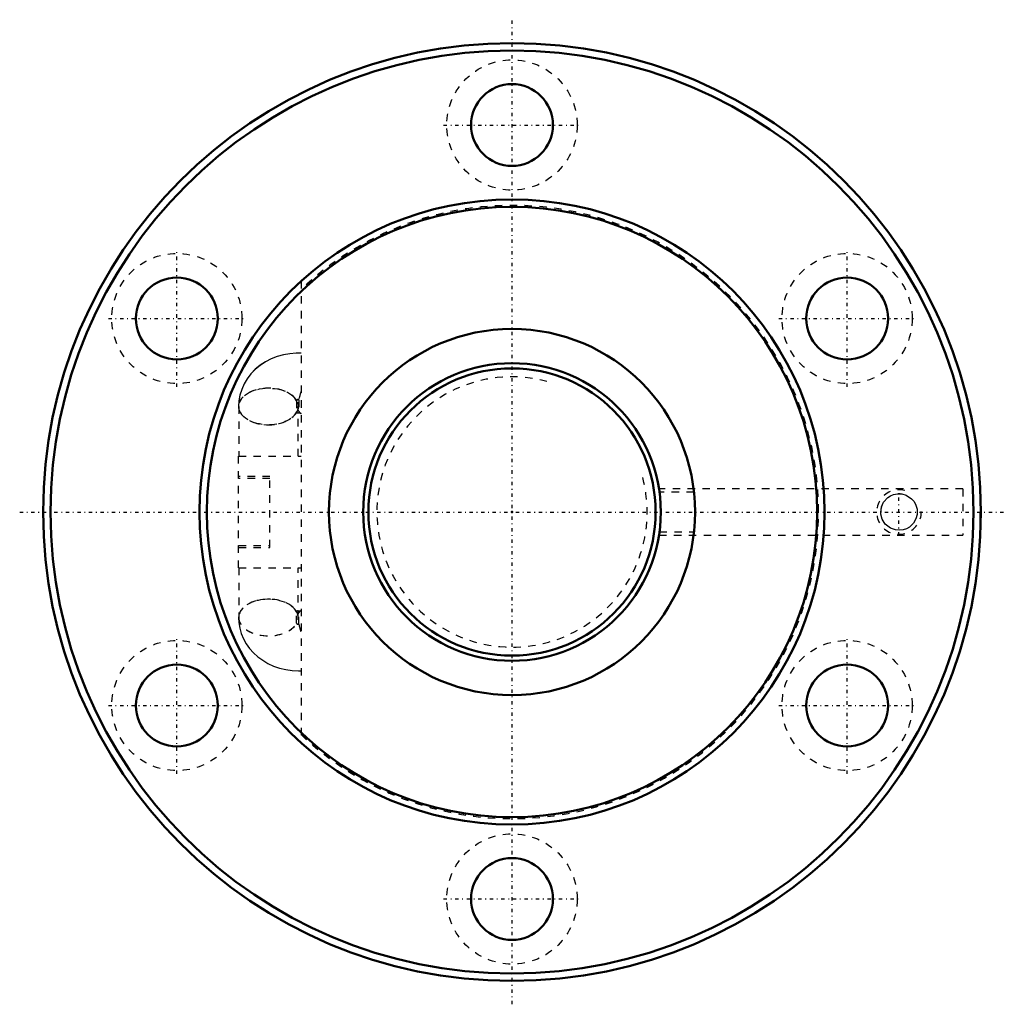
# Model space of a CAD drawing. Header units: millimetres. Extents: x -66 to 66, y -66 to 66.
import ezdxf

# ---------------------------------------------------------------- set-up
doc = ezdxf.new("R2010")
doc.units = ezdxf.units.MM
doc.linetypes.add('Center', pattern=[1.5, 0.45, -0.5, 0.05, -0.5])
doc.linetypes.add('Dashed', pattern=[2, 1, -1])
for name, color, linetype, lineweight in [('2d ConnectionPoints', 7, 'Continuous', 50), ('AM_0', 7, 'Continuous', 50), ('AM_5', 3, 'Continuous', 25), ('AM_7', 7, 'Center', 25), ('AM_9', 6, 'Dashed', 25)]:
    doc.layers.add(name, color=color, linetype=linetype, lineweight=lineweight)

# ---------------------------------------------------------------- blocks, each defined once
blk = doc.blocks.new('1_BIF4012V_10RR_Nut_0_in_BIF4012V_10RRG0_211LC0_000_2')
at = {"layer": 'AM_0'}
blk.add_line((62.92, -3.1), (62.93, -3.1), dxfattribs=at)
for centre, radius in [((0, 0), 63), ((0, 0), 62), ((0, 52), 5.5), ((0, 0), 42), ((0, 0), 41), ((-45.03, 26), 5.5), ((45.03, 26), 5.5), ((0, 0), 24.6), ((-45.03, -26), 5.5), ((45.03, -26), 5.5), ((0, -52), 5.5)]:
    blk.add_circle(centre, radius, dxfattribs=at)
at = {"layer": 'AM_5', "linetype": 'Dashed'}
blk.add_arc((52, 0), 3, 75, 15, dxfattribs=at)
at = {"layer": 'AM_7'}
for p, q in [((0, -66.15), (0, 66.15)), ((-9.19, 52), (9.19, 52)), ((-45.03, 16.81), (-45.03, 35.19)), ((45.03, 16.81), (45.03, 35.19)), ((-54.22, 26), (-35.85, 26)), ((35.85, 26), (54.22, 26)), ((52, -3.15), (52, 3.15)), ((-66.15, 0), (66.15, 0)), ((-45.03, -35.19), (-45.03, -16.81)), ((45.03, -35.19), (45.03, -16.81)), ((-54.22, -26), (-35.85, -26)), ((35.85, -26), (54.22, -26)), ((-9.19, -52), (9.19, -52))]:
    blk.add_line(p, q, dxfattribs=at)
at = {"layer": 'AM_9'}
for p, q in [((-28.33, 31.01), (-28.33, -31.01)), ((-28.94, 14.95), (-28.94, 13.42)), ((-28.64, 15.09), (-28.64, 13.55)), ((-36.72, 14.18), (-36.72, 7.5)), ((-28.72, 7.5), (-28.72, 14.18)), ((-36.73, -7.5), (-36.73, 7.5)), ((-36.73, 7.5), (-28.33, 7.5)), ((-32.53, 4.75), (-36.73, 4.75)), ((-32.53, 4.5), (-36.73, 4.5)), ((-32.53, -4.75), (-32.53, 4.75)), ((60.59, 3.1), (19.76, 3.1)), ((24.45, 2.68), (19.82, 2.68)), ((60.59, 3.1), (60.59, -3.1)), ((62.89, -3.1), (62.89, 3.1)), ((62.92, 3.1), (62.89, 3.1)), ((19.76, -3.1), (19.82, -2.68)), ((19.76, -3.1), (60.59, -3.1)), ((19.82, -2.68), (24.45, -2.68)), ((62.89, -3.1), (62.92, -3.1)), ((-36.73, -4.5), (-32.53, -4.5)), ((-36.73, -4.75), (-32.53, -4.75)), ((-36.73, -7.5), (-28.33, -7.5)), ((-36.72, -7.5), (-36.72, -14.18)), ((-28.72, -14.18), (-28.72, -7.5)), ((-28.94, -14.93), (-28.94, -13.44)), ((-28.64, -15.07), (-28.64, -13.57))]:
    blk.add_line(p, q, dxfattribs=at)
for points in [[(-28.33, 21.33), (-28.98, 21.33), (-29.85, 21.27), (-30.71, 21.12), (-31.55, 20.89), (-32.36, 20.57), (-33.13, 20.18), (-33.84, 19.71), (-34.5, 19.17), (-35.08, 18.56), (-35.58, 17.91), (-36, 17.21), (-36.32, 16.48), (-36.56, 15.72), (-36.69, 14.95), (-36.74, 14.18)], [(-28.33, 21.32), (-28.98, 21.32), (-29.85, 21.26), (-30.71, 21.11), (-31.55, 20.88), (-32.36, 20.56), (-33.12, 20.17), (-33.84, 19.7), (-34.49, 19.16), (-35.08, 18.55), (-35.58, 17.9), (-35.99, 17.2), (-36.32, 16.47), (-36.55, 15.71), (-36.69, 14.94), (-36.73, 14.18)], [(-28.93, 13.49), (-28.95, 13.45), (-29.06, 13.32), (-29.11, 13.27), (-29.11, 13.27)], [(-29.11, 13.27), (-29.09, 13.28), (-29.01, 13.31), (-28.92, 13.33), (-28.82, 13.34), (-28.7, 13.35), (-28.6, 13.34), (-28.5, 13.32), (-28.42, 13.3), (-28.39, 13.28)], [(-29.11, 13.26), (-29.08, 13.27), (-29.01, 13.3), (-28.92, 13.32), (-28.82, 13.33), (-28.71, 13.34), (-28.6, 13.33), (-28.51, 13.31), (-28.43, 13.29), (-28.4, 13.27)], [(24.6, -0.09), (24.58, 0.92), (24.53, 1.84), (24.47, 2.56), (24.45, 2.68)], [(49.54, 0), (49.64, 0.7), (49.92, 1.31), (50.5, 1.95), (50.86, 2.18), (51.28, 2.35), (51.81, 2.45), (52.37, 2.43), (52.97, 2.26), (53.7, 1.78), (54, 1.44), (54.23, 1.04), (54.43, 0.38), (54.44, -0.32), (54.27, -0.94), (53.95, -1.5), (53.4, -2.02), (53.01, -2.24), (52.56, -2.39), (52.04, -2.46), (51.51, -2.41), (50.87, -2.18), (50.16, -1.63), (49.74, -0.97), (49.56, -0.31), (49.54, 0)], [(24.45, -2.68), (24.52, -2.02), (24.57, -1.12), (24.6, -0.27)], [(-36.73, -14.18), (-36.7, -14.83), (-36.58, -15.59), (-36.37, -16.32), (-36.08, -17.03), (-35.71, -17.7), (-35.26, -18.33), (-34.74, -18.92), (-34.15, -19.46), (-33.5, -19.93), (-32.79, -20.35), (-32.04, -20.7), (-31.24, -20.97), (-30.41, -21.17), (-29.56, -21.29), (-28.69, -21.33), (-28.33, -21.32)], [(-28.39, -13.28), (-28.42, -13.29), (-28.51, -13.32), (-28.61, -13.34), (-28.71, -13.35), (-28.82, -13.34), (-28.92, -13.33), (-29.01, -13.31), (-29.08, -13.29), (-29.11, -13.27), (-29.11, -13.27)], [(-28.39, -13.28), (-28.42, -13.29), (-28.51, -13.32), (-28.61, -13.34), (-28.71, -13.35), (-28.82, -13.34), (-28.92, -13.33), (-29.01, -13.31), (-29.08, -13.29), (-29.11, -13.27), (-29.11, -13.27)], [(-28.39, -13.28), (-28.42, -13.29), (-28.51, -13.32), (-28.61, -13.34), (-28.71, -13.35), (-28.82, -13.34), (-28.92, -13.33), (-29.01, -13.31), (-29.08, -13.29), (-29.11, -13.27), (-29.11, -13.27)], [(-29.11, -13.27), (-29.08, -13.3), (-28.98, -13.41), (-28.92, -13.5)]]:
    blk.add_lwpolyline(points, dxfattribs=at)
for centre in [(0, 52), (-45.03, 26), (45.03, 26), (-45.03, -26), (45.03, -26), (0, -52)]:
    blk.add_circle(centre, 8.75, dxfattribs=at)
for centre, radius, start, end in [((0, 0), 41.2, 226.5579, 133.4421), ((52, 0), 2.46, 86.6364, 91.4336), ((52, 0), 2.46, 160.6647, 181.4463)]:
    blk.add_arc(centre, radius, start, end, dxfattribs=at)
for centre, major_axis, ratio, start_param, end_param in [((-32.74, 14.18), (-4, 0), 0.615661, 3.459153, 6.335304), ((-32.74, 14.18), (-3.99, 0), 0.615661, 3.451437, 9.114933), ((-26.74, 16.91), (1.66, 3.64), 0.307831, -4.388238, -4.05401), ((-26.74, 16.91), (1.65, 3.63), 0.307831, -4.384947, -4.046294), ((-28.74, 14.95), (-0.2, 0), 0.788011, 4.18879, 6.283185), ((-28.74, 14.93), (-0.2, 0), 0.788011, 4.18879, 6.283185), ((-32.74, 14.18), (-4, 0), 0.615661, 1.006169, 2.824032), ((-28.74, 13.44), (-0.2, 0), 0.788011, 4.18879, 6.283185), ((-28.74, 13.42), (-0.2, 0), 0.788011, 4.18879, 6.283185), ((-26.74, 16.91), (1.65, 3.63), 0.307831, 2.85658, 3.195233), ((-26.74, 16.91), (1.66, 3.64), 0.307831, 2.864296, 3.198524), ((-32.72, -14.18), (4, 0), 0.615661, 3.141593, 8.379747), ((-32.74, -14.18), (3.99, 0), 0.615661, 0.309845, 3.070779), ((-32.72, -14.18), (4, 0), 0.615661, 2.096562, 3.141593), ((-32.74, -14.18), (3.99, 0), 0.615661, 3.070779, 3.141475), ((-32.74, -14.18), (3.99, 0), 0.615661, 3.141475, 5.973341), ((-28.74, -13.44), (0.2, 0), 0.788011, 3.141593, 5.235988), ((-26.74, -16.91), (-1.65, 3.63), 0.307831, 6.229545, 6.568198), ((-28.74, -14.93), (0.2, 0), 0.788011, 3.141593, 5.235988), ((-26.74, -16.91), (-1.65, 3.63), 0.307831, 0.904702, 1.243354)]:
    blk.add_ellipse(centre, major_axis=major_axis, ratio=ratio, start_param=start_param, end_param=end_param, dxfattribs=at)
blk.add_ellipse((-32.72, 14.18), major_axis=(4, 0), ratio=0.615661, dxfattribs=at)
blk = doc.blocks.new('2_BIF4012V_10RR000_Shaft_0_in_BIF4012V_10RRG0_211LC0_000_2')
at = {"layer": 'AM_0'}
for radius in [20, 19.3]:
    blk.add_circle((0, 0), radius, dxfattribs=at)
at = {"layer": 'AM_5', "linetype": 'Dashed'}
blk.add_arc((0, 0), 18.16, 75, 15, dxfattribs=at)

msp = doc.modelspace()

# ---------------------------------------------------------------- linework, layer by layer
at = {"layer": '2d ConnectionPoints'}
msp.add_point((0, 0), dxfattribs=at)
msp.add_point((0, 0), dxfattribs=at)

# ---------------------------------------------------------------- block references
for name in ['1_BIF4012V_10RR_Nut_0_in_BIF4012V_10RRG0_211LC0_000_2', '2_BIF4012V_10RR000_Shaft_0_in_BIF4012V_10RRG0_211LC0_000_2']:
    msp.add_blockref(name, (0, 0))

doc.saveas('drawing.dxf')
